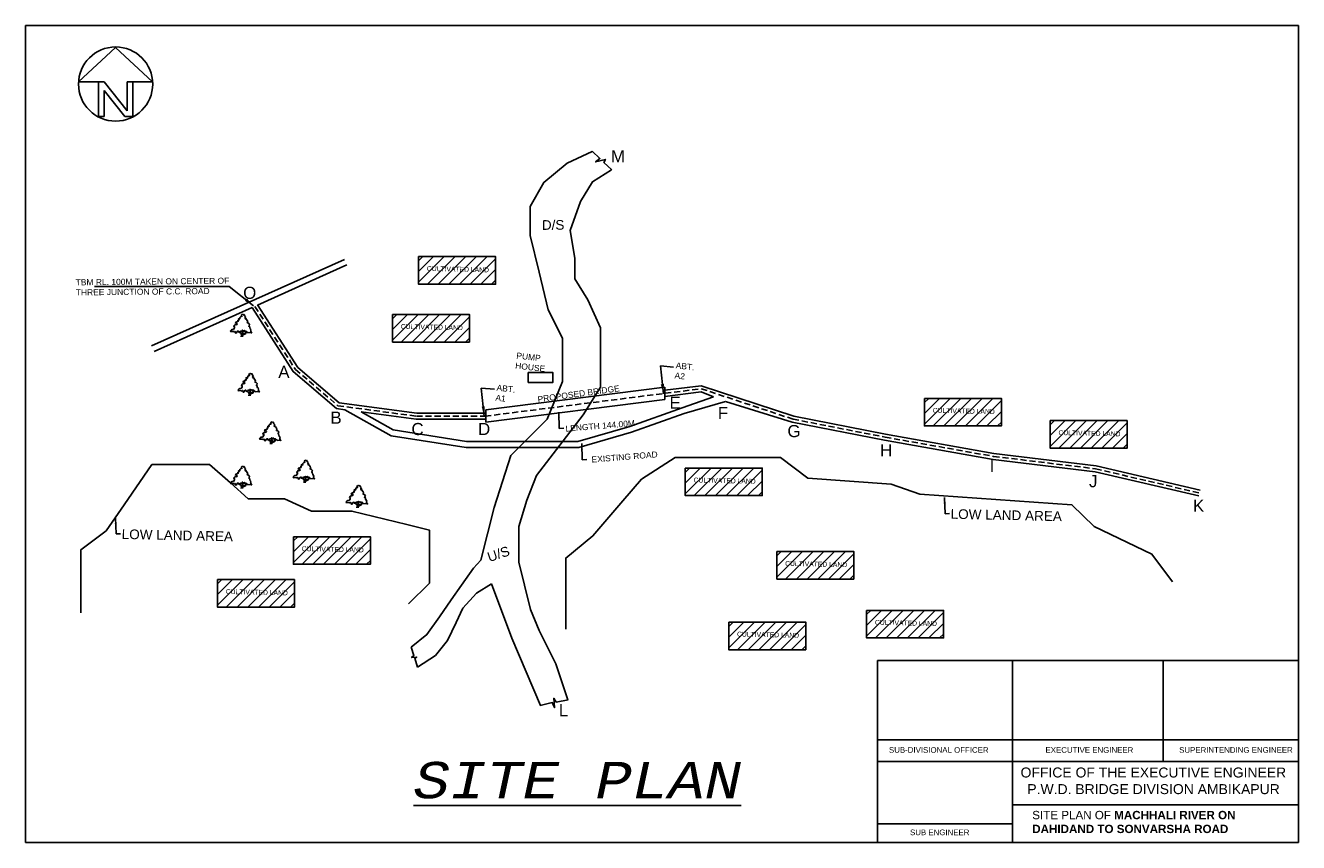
# Model space of a CAD drawing. Header units: metres. Extents: x -5857 to 752810, y -11552 to 2552808.
# Tile 8 of 8: x 751759 to 752810, y 2552133 to 2552808. Entities that reach past the tile are written whole.
import ezdxf

# ---------------------------------------------------------------- set-up
doc = ezdxf.new("R2010")
doc.units = ezdxf.units.M
doc.header["$MEASUREMENT"] = 0
doc.linetypes.add('DASHED', pattern=[0.75, 0.5, -0.25])
doc.linetypes.add('DOT', pattern=[0.25, 0, -0.25])
doc.styles.add('style1', font='arial.ttf')
doc.dimstyles.get("Standard").update_dxf_attribs({"dimtxt": 0.18, "dimasz": 0.18, "dimexe": 0.18, "dimexo": 0.0625, "dimgap": 0.09, "dimtad": 0, "dimtih": 1, "dimtoh": 1, "dimdec": 4, "dimzin": 0, "dimdsep": 46, "dimtxsty": 'Standard', "dimcen": 0.09, "dimadec": 0, "dimazin": 0, "dimtfac": 1, "dimtdec": 4, "dimtofl": 0, "dimtmove": 0, "dimatfit": 3, "dimfxl": 1, "dimtolj": 1, "dimtzin": 0, "dimarcsym": 0})

# ---------------------------------------------------------------- blocks, each defined once
blk = doc.blocks.new('Tree - type 3 evergreen elevation')
for points in [[(22.0124, 137.721), (18.5475, 141.5624), (15.5282, 138.2446), (13.8028, 139.3505), (13.3714, 142.1153), (11.2148, 143.2214), (8.1954, 140.4564), (4.7447, 141.0094), (2.1567, 136.0326), (2.1567, 131.6088), (5.6074, 129.9499), (3.0193, 128.2909), (0.4313, 130.5029), (-6.9015, 123.3141), (-6.9015, 121.6552), (-9.9208, 119.9963), (-9.0581, 118.3373), (-6.9015, 115.0195), (-10.7835, 112.2546), (-14.6656, 115.0195), (-16.8222, 114.4665), (-17.6849, 112.2546), (-14.6656, 111.7016), (-14.2342, 107.2778), (-17.6065, 107.8307), (-21.5669, 103.9599), (-17.2536, 103.4069), (-18.9789, 97.8771), (-22.8609, 97.3241), (-27.1743, 94.5593), (-32.3504, 91.7944), (-32.7817, 94.0063), (-36.6638, 85.7116), (-29.7624, 87.3705), (-25.449, 84.6056), (-26.743, 77.9699), (-34.507, 75.205), (-37.9578, 77.4169), (-39.2518, 74.099), (-42.2711, 73.5461), (-44.8592, 70.2282), (-47.8786, 66.3574), (-43.9965, 63.0395), (-41.4085, 64.6985), (-44.3346, 59.8898), (-42.2089, 60.1377), (-42.5159, 55.7849), (-49.6039, 46.4502), (-58.2307, 45.8972), (-62.1127, 43.6853), (-68.5828, 36.4966), (-65.9947, 32.0727), (-50.0352, 32.6257), (-47.0159, 30.4138), (-39.6831, 33.7317), (-34.507, 22.6721), (-32.3504, 22.6721), (-22.4296, 34.8376), (-19.4102, 36.4966), (-17.2536, 33.7317), (-17.2536, 29.8608), (-13.8028, 28.7549), (-9.0581, 28.7549), (-7.3328, 32.6257), (-1.7254, 35.3906), (3.8821, 35.9436), (6.4701, 38.1555), (6.9014, 38.7085), (8.1954, 41.4734), (9.9208, 40.3674), (11.2148, 35.9436), (14.2341, 37.6025), (15.0968, 36.4966), (15.9595, 33.7317), (18.9789, 38.7085), (21.9982, 38.7085), (23.2922, 36.4966), (21.9982, 34.2847), (25.4489, 35.3906), (26.743, 33.7317), (29.7623, 35.9436), (32.7817, 34.8376), (38.8204, 28.7549), (41.4084, 27.6489), (43.5651, 25.437), (61.6813, 27.0959), (65.132, 23.7781), (67.7201, 24.884), (60.8186, 33.7317), (60.3873, 37.0495), (62.544, 40.3674), (58.662, 50.874), (56.5053, 50.874), (52.1919, 66.3574), (47.8785, 66.9103), (50.4665, 69.1222), (53.9172, 77.9699), (47.0158, 85.1586), (38.3891, 87.9235), (42.2711, 94.0063)], [(42.2711, 94.0063), (38.8204, 104.5129), (36.6637, 104.5129), (32.3503, 113.9135), (29.7623, 113.3605), (26.743, 113.3605), (24.5862, 117.7844), (25.8802, 123.8671), (29.331, 123.8671), (22.8609, 131.6088), (21.9982, 137.6916)], [(-12.9401, 28.7549), (-2.588, 22.1191), (0.8626, 17.6953), (1.7253, 11.6125), (0, 0)], [(-9.9208, 28.2019), (0, 23.2251), (3.4507, 19.9072), (4.7447, 15.4834), (8.6267, 27.0959), (6.4701, 37.6025)], [(34.5071, 33.1787), (27.1743, 18.2483), (9.0581, 10.5066), (7.7641, 3.8708), (8.1954, 0)], [(8.1954, 40.3674), (11.2148, 27.6489), (8.1954, 13.8245), (24.5862, 19.9072), (32.7817, 34.2847)]]:
    blk.add_lwpolyline(points)
blk = doc.blocks.new('North Arrow')
for p, q in [((0, 0), (-12.86, -11.999)), ((0, 0), (12.782, -11.999)), ((-12.86, -11.999), (-6, -11.999)), ((-6, -11.999), (-6, -23.999)), ((-6, -11.999), (-4, -11.999)), ((-4, -11.999), (4, -21.999)), ((4, -11.999), (4, -21.999)), ((6, -11.999), (4, -11.999)), ((12.782, -11.999), (6, -11.999)), ((6, -11.999), (6, -23.999)), ((3.195, -23.996), (-4, -15.002)), ((-4, -15.002), (-4, -23.999)), ((-6, -23.999), (-4, -23.999)), ((6, -23.999), (3.195, -23.999))]:
    blk.add_line(p, q)
blk.add_circle((-0.013, -12.745), 12.885)

msp = doc.modelspace()

# ---------------------------------------------------------------- hatches: boundary and pattern name
h = msp.add_hatch()
h.set_pattern_fill('ANSI31', color=256, scale=50)
h.set_pattern_definition([(45, (-8.202, 174.6084), (-4.419417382, 4.419417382), [])])
h.paths.add_polyline_path([(752083.79233, 2552617.04833), (752083.79233, 2552594.2521), (752147.34049, 2552594.2521), (752147.34049, 2552617.04833)])
h = msp.add_hatch()
h.set_pattern_fill('ANSI31', color=256, scale=50)
h.set_pattern_definition([(45, (-29.735, 126.803), (-4.419417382, 4.419417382), [])])
h.paths.add_polyline_path([(752062.25958, 2552569.24309), (752062.25958, 2552546.44686), (752125.80774, 2552546.44686), (752125.80774, 2552569.24309)])
h = msp.add_hatch()
h.set_pattern_fill('ANSI31', color=256, scale=50)
h.set_pattern_definition([(45, (409.5624, 57.533), (-4.419417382, 4.419417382), [])])
h.paths.add_polyline_path([(752501.55693, 2552499.97268), (752501.55693, 2552477.17644), (752565.10509, 2552477.17644), (752565.10509, 2552499.97268)])
h = msp.add_hatch()
h.set_pattern_fill('ANSI31', color=256, scale=50)
h.set_pattern_definition([(45, (513.3816, 39.149), (-4.419417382, 4.419417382), [])])
h.paths.add_polyline_path([(752605.37611, 2552481.58925), (752605.37611, 2552458.79302), (752668.92427, 2552458.79302), (752668.92427, 2552481.58925)])
h = msp.add_hatch()
h.set_pattern_fill('ANSI31', color=256, scale=50)
h.set_pattern_definition([(45, (212.0764, 0), (-4.419417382, 4.419417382), [])])
h.paths.add_polyline_path([(752304.07098, 2552442.43995), (752304.07098, 2552419.64371), (752367.61914, 2552419.64371), (752367.61914, 2552442.43995)])
h = msp.add_hatch()
h.set_pattern_fill('ANSI31', color=256, scale=50)
h.set_pattern_definition([(45, (-111.5566, -56.6754), (-4.419417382, 4.419417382), [])])
h.paths.add_polyline_path([(751980.43794, 2552385.76454), (751980.43794, 2552362.9683), (752043.9861, 2552362.9683), (752043.9861, 2552385.76454)])
h = msp.add_hatch()
h.set_pattern_fill('ANSI31', color=256, scale=50)
h.set_pattern_definition([(45, (287.6624, -68.862), (-4.419417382, 4.419417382), [])])
h.paths.add_polyline_path([(752379.65691, 2552373.57821), (752379.65691, 2552350.78198), (752443.20507, 2552350.78198), (752443.20507, 2552373.57821)])
h = msp.add_hatch()
h.set_pattern_fill('ANSI31', color=256, scale=50)
h.set_pattern_definition([(45, (-174.2564, -92.09), (-4.419417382, 4.419417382), [])])
h.paths.add_polyline_path([(751917.7382, 2552350.34996), (751917.7382, 2552327.55373), (751981.28636, 2552327.55373), (751981.28636, 2552350.34996)])
h = msp.add_hatch()
h.set_pattern_fill('ANSI31', color=256, scale=50)
h.set_pattern_definition([(45, (361.8064, -117.505), (-4.419417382, 4.419417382), [])])
h.paths.add_polyline_path([(752453.80094, 2552324.9351), (752453.80094, 2552302.13887), (752517.3491, 2552302.13887), (752517.3491, 2552324.9351)])
h = msp.add_hatch()
h.set_pattern_fill('ANSI31', color=256, scale=50)
h.set_pattern_definition([(45, (247.931, -127.1885), (-4.419417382, 4.419417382), [])])
h.paths.add_polyline_path([(752339.92528, 2552315.25145), (752339.92528, 2552292.45521), (752403.47344, 2552292.45521), (752403.47344, 2552315.25145)])

# ---------------------------------------------------------------- linework, layer by layer
for p, q in [((751759.11903, 2552807.85954), (752810.49494, 2552807.85954)), ((751759.11903, 2552133.24814), (751759.11903, 2552807.85954)), ((752810.49494, 2552807.85954), (752810.49494, 2552133.24814)), ((751863.24142, 2552543.24964), (752022.54341, 2552614.69783)), ((751950.74979, 2552577.01796), (752024.58957, 2552610.13568)), ((751865.28759, 2552538.68749), (751946.4801, 2552575.10297)), ((752287.23776, 2552506.63904), (752317.28029, 2552510.45187)), ((752317.28029, 2552510.45187), (752393.55218, 2552485.24096)), ((752139.21059, 2552480.29212), (752287.23776, 2552499.07888)), ((752139.41821, 2552490.39868), (752287.23776, 2552509.1591)), ((752287.23776, 2552509.1591), (752287.23776, 2552499.07888)), ((752287.23776, 2552501.59893), (752317.26338, 2552505.40961)), ((752139.41821, 2552490.39868), (752139.21059, 2552480.29212)), ((752393.55218, 2552485.24096), (752469.4862, 2552470.41832)), ((752469.4862, 2552470.41832), (752558.90912, 2552454.55188)), ((752558.90912, 2552454.55188), (752643.30992, 2552444.30862)), ((752643.30992, 2552444.30862), (752729.30092, 2552424.24335)), ((752462.75241, 2552133.24814), (752462.75241, 2552283.62747)), ((752462.75241, 2552283.62747), (752810.49494, 2552283.62747)), ((752574.16682, 2552200.23442), (752574.16682, 2552283.62747)), ((752698.67854, 2552283.62747), (752698.67854, 2552200.23442)), ((752810.49494, 2552133.24814), (752810.49494, 2552283.62747)), ((752462.75241, 2552217.92779), (752810.49494, 2552217.92779)), ((752462.75241, 2552200.23442), (752810.49494, 2552200.23442)), ((752574.16682, 2552133.24814), (752574.16682, 2552200.23442)), ((752574.16682, 2552164.47163), (752810.49494, 2552164.47163)), ((752462.75241, 2552148.65545), (752574.16682, 2552148.65545)), ((752810.49494, 2552133.24814), (751759.11903, 2552133.24814)), ((752462.75241, 2552133.24814), (752810.49494, 2552133.24814))]:
    msp.add_line(p, q)
at = {"linetype": 'DASHED', "ltscale": 10}
for p, q in [((751948.58065, 2552575.76862), (751982.12085, 2552523.79734)), ((751982.12085, 2552523.79734), (752017.1546, 2552493.94421)), ((752138.64148, 2552485.26), (752317.23776, 2552507.92642)), ((752317.23776, 2552507.92642), (752392.99479, 2552482.80258)), ((752017.1546, 2552493.94421), (752082.06187, 2552485.26)), ((752082.06187, 2552485.26), (752138.64148, 2552485.26)), ((752392.99479, 2552482.80258), (752469.0283, 2552467.96051)), ((752469.0283, 2552467.96051), (752558.53987, 2552452.07835)), ((752558.53987, 2552452.07835), (752642.87399, 2552441.84318)), ((752642.87399, 2552441.84318), (752728.73283, 2552421.80875))]:
    msp.add_line(p, q, dxfattribs=at)
for points in [[(752135.1986, 2552366.46016), (752146.21008, 2552409.76632), (752159.95864, 2552452.84127), (752190.06743, 2552482.92844), (752202.61181, 2552513.9454), (752202.61181, 2552549.582), (752190.897, 2552573.14363), (752183.41202, 2552604.13338), (752176.06729, 2552634.54245), (752176.06729, 2552658.27571), (752187.3328, 2552678.22317), (752206.58095, 2552694.25205), (752227.25462, 2552703.8696)], [(752243.15416, 2552688.75884), (752227.40217, 2552678.7669), (752217.40307, 2552662.47853), (752209.04753, 2552638.66199), (752212.74616, 2552615.66672), (752212.74616, 2552598.72961), (752223.62894, 2552581.21765), (752234.14365, 2552558.23298), (752234.14365, 2552535.68599), (752234.14365, 2552509.33072), (752219.71553, 2552486.25555), (752195.03829, 2552454.30314), (752181.12658, 2552436.29007), (752173.2088, 2552416.05817), (752166.54273, 2552394.12385), (752166.54273, 2552364.75683), (752171.16029, 2552345.7374), (752176.31559, 2552325.74363), (752183.4112, 2552308.23945), (752197.15812, 2552280.76419), (752207.13591, 2552251.07334)], [(751946.4801, 2552575.10297), (751980.21961, 2552522.13289), (752016.09343, 2552491.56391), (752022.99294, 2552490.6408)], [(751950.68121, 2552577.12424), (751984.02209, 2552525.46179), (752018.21576, 2552496.32451), (752082.22837, 2552487.76), (752138.48347, 2552487.76), (752139.3663, 2552487.87204)], [(752036.29067, 2552488.86164), (752062.73887, 2552473.89689), (752123.46195, 2552464.41524), (752215.37601, 2552464.41524), (752258.14424, 2552476.76201), (752301.41733, 2552492.23349), (752327.35726, 2552501.37167)], [(752317.20061, 2552505.40165), (752327.35726, 2552501.37167)], [(752022.99294, 2552490.6408), (752061.06851, 2552469.09713), (752123.07393, 2552459.41524), (752216.0833, 2552459.41524), (752259.6808, 2552472.00141), (752303.19878, 2552487.56045), (752337.34558, 2552497.40849)], [(752036.29067, 2552488.86164), (752081.89537, 2552482.76), (752138.79949, 2552482.76), (752139.26249, 2552482.81876)], [(752337.34558, 2552497.40849), (752392.4374, 2552480.3642), (752468.57041, 2552465.50271), (752558.17061, 2552449.60482), (752642.43807, 2552439.37774), (752728.16473, 2552419.37416)], [(752135.1986, 2552366.46016), (752129.05471, 2552359.86215), (752119.1966, 2552345.7572), (752110.74641, 2552333.6667), (752100.96201, 2552319.66721), (752090.66256, 2552304.93078), (752077.74844, 2552294.48627)], [(752144.07877, 2552346.93694), (752131.51964, 2552339.0404), (752120.31717, 2552326.72646), (752114.71594, 2552314.86044), (752107.67396, 2552299.94225), (752097.68844, 2552287.76947), (752082.90128, 2552278.14238)], [(752184.34897, 2552246.51487), (752160.89395, 2552302.06674), (752144.07877, 2552346.93694)]]:
    msp.add_lwpolyline(points)
at = {"linetype": 'Continuous'}
for points in [[(752227.12414, 2552703.9936), (752233.5422, 2552697.89394), (752229.99499, 2552695.18821), (752238.02427, 2552697.24684), (752236.83624, 2552694.76332), (752243.28463, 2552688.63484)], [(752077.69432, 2552294.65794), (752079.91377, 2552287.61824), (752078.03371, 2552286.00215), (752082.21762, 2552286.29838), (752080.57358, 2552285.52542), (752082.9554, 2552277.97071)], [(752184.17247, 2552246.47956), (752194.22676, 2552248.74506), (752196.04083, 2552244.72917), (752195.458, 2552252.30717), (752197.47859, 2552249.14141), (752207.31241, 2552251.10864)]]:
    msp.add_lwpolyline(points, dxfattribs=at)
for points in [[(752083.79233, 2552617.04833), (752147.34049, 2552617.04833), (752147.34049, 2552594.2521), (752083.79233, 2552594.2521)], [(752062.25958, 2552569.24309), (752125.80774, 2552569.24309), (752125.80774, 2552546.44686), (752062.25958, 2552546.44686)], [(752174.35129, 2552521.32646), (752194.67092, 2552521.32646), (752194.67092, 2552513.20923), (752174.35129, 2552513.20923)], [(752501.55693, 2552499.97268), (752565.10509, 2552499.97268), (752565.10509, 2552477.17644), (752501.55693, 2552477.17644)], [(752605.37611, 2552481.58925), (752668.92427, 2552481.58925), (752668.92427, 2552458.79302), (752605.37611, 2552458.79302)], [(752304.07098, 2552442.43995), (752367.61914, 2552442.43995), (752367.61914, 2552419.64371), (752304.07098, 2552419.64371)], [(751980.43794, 2552385.76454), (752043.9861, 2552385.76454), (752043.9861, 2552362.9683), (751980.43794, 2552362.9683)], [(752379.65691, 2552373.57821), (752443.20507, 2552373.57821), (752443.20507, 2552350.78198), (752379.65691, 2552350.78198)], [(751917.7382, 2552350.34996), (751981.28636, 2552350.34996), (751981.28636, 2552327.55373), (751917.7382, 2552327.55373)], [(752453.80094, 2552324.9351), (752517.3491, 2552324.9351), (752517.3491, 2552302.13887), (752453.80094, 2552302.13887)], [(752339.92528, 2552315.25145), (752403.47344, 2552315.25145), (752403.47344, 2552292.45521), (752339.92528, 2552292.45521)]]:
    msp.add_lwpolyline(points, close=True)
at = {"color": 1}
for points in [[(752205.30431, 2552309.47371), (752205.30431, 2552368.11126), (752227.76638, 2552386.43529), (752252.5211, 2552415.29622), (752267.86037, 2552433.17992), (752295.61387, 2552451.02858), (752382.71435, 2552451.02858), (752405.17642, 2552434.07843), (752473.94036, 2552429.03907), (752497.77862, 2552420.79309), (752623.3866, 2552412.0896), (752641.72314, 2552394.22308), (752689.39967, 2552371.31788), (752706.36154, 2552348.41268)], [(751804.91157, 2552322.97795), (751804.91157, 2552374.97861), (751825.72648, 2552390.57867), (751840.59361, 2552412.12155), (751863.5976, 2552445.45495), (751911.2148, 2552445.45495), (751928.36444, 2552430.15165), (751943.16482, 2552416.9447), (751972.91509, 2552416.9447), (751995.2158, 2552406.92108), (752028.66762, 2552406.92108), (752074.01345, 2552395.77847), (752092.905, 2552391.13634), (752092.905, 2552366.06439), (752092.905, 2552347.49223), (752092.905, 2552347.49223), (752075.50078, 2552330.40681)]]:
    msp.add_lwpolyline(points, dxfattribs=at)

# ---------------------------------------------------------------- block references
for name, p, xscale, yscale, zscale in [('North Arrow', (751833.59429, 2552789.79573), 2.378276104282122, 2.378276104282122, 2.378276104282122), ('Tree - type 3 evergreen elevation', (751937.25124, 2552550.91319), 0.1295776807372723, 0.1295776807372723, 0.1295776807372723), ('Tree - type 3 evergreen elevation', (751943.56251, 2552502.11431), 0.1295776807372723, 0.1295776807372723, 0.1295776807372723), ('Tree - type 3 evergreen elevation', (751961.35646, 2552462.0246), 0.1295776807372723, 0.1295776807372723, 0.1295776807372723), ('Tree - type 3 evergreen elevation', (751989.17901, 2552430.34123), 0.1295776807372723, 0.1295776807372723, 0.1295776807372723), ('Tree - type 3 evergreen elevation', (751937.25124, 2552425.42251), 0.1295776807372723, 0.1295776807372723, 0.1295776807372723), ('Tree - type 3 evergreen elevation', (752032.85521, 2552409.64994), 0.1295776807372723, 0.1295776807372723, 0.1295776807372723)]:
    msp.add_blockref(name, p, dxfattribs=dict(xscale=xscale, yscale=yscale, zscale=zscale))

# ---------------------------------------------------------------- texts
at = {"char_height": 10, "attachment_point": 1}
for s, insert in [('{\\fArial|b0|i0|c0|p34;\\C256;M}', (752242.6247, 2552704.77857)), ('\\pi-2.1633;{\\fArial|b0|i0|c0|p34;O}', (751941.05595, 2552592.15614)), ('{\\fArial|b0|i0|c0|p34;\\C256;A}', (751967.90185, 2552526.85863)), ('{\\fArial|b0|i0|c0|p34;\\C256;E}', (752290.96476, 2552501.33343)), ('{\\fArial|b0|i0|c0|p34;\\C256;B}', (752010.96734, 2552489.05735)), ('{\\fArial|b0|i0|c0|p34;\\C256;F}', (752330.87961, 2552492.89815)), ('{\\fArial|b0|i0|c0|p34;\\C256;C}', (752077.88296, 2552479.65759)), ('{\\fArial|b0|i0|c0|p34;\\C256;D}', (752132.87803, 2552479.69541)), ('{\\fArial|b0|i0|c0|p34;\\C256;G}', (752388.38388, 2552477.96663)), ('{\\fArial|b0|i0|c0|p34;\\C256;H}', (752464.9035, 2552462.13431)), ('{\\fArial|b0|i0|c0|p34;\\C256;I}', (752555.43153, 2552449.07028)), ('{\\fArial|b0|i0|c0|p34;\\C256;J}', (752637.43433, 2552436.63248)), ('{\\fArial|b0|i0|c0|p34;\\C256;K}', (752723.30464, 2552416.29943)), ('{\\fArial|b0|i0|c0|p34;\\C256;L}', (752199.58216, 2552247.49278))]:
    msp.add_mtext_dynamic_manual_height_columns(s, width=5.2368895, gutter_width=1, heights=[0], dxfattribs=dict(at, insert=insert))
at = {"attachment_point": 1}
for s, insert, char_height, width, rotation in [('{\\fArial|b0|i0|c0|p34;D/S}', (752185.54563, 2552647.08983), 8, 4.9474026, 0.49306534), ('{\\fArial|b0|i0|c0|p34;TBM RL. 100M TAKEN ON CENTER OF\\PTHREE JUNCTION OF C.C. ROAD}', (751800.53782, 2552598.2978), 5, 130.5056279, 0.60067131), ('{\\fArial|b0|i0|c0|p34;PUMP HOUSE}', (752164.86782, 2552537.85587), 5, 24.7771487, 353.56261575), ('{\\fArial|b0|i0|c0|p34;ABT.\\PA2}', (752296.46292, 2552529.7587), 5, 24.7771487, 353.56261575), ('{\\fArial|b0|i0|c0|p34;ABT.\\PA1}', (752148.53956, 2552511.38394), 5, 24.7771487, 353.56261575), ('{\\fArial|b0|i0|c0|p34;U/S}', (752139.64595, 2552372.33385), 8, 4.9474026, 18.43816049)]:
    msp.add_mtext(s, dxfattribs=dict(at, insert=insert, char_height=char_height, width=width, rotation=rotation))
for s, insert, char_height, rotation in [('{\\fArial|b0|i0|c0|p34;CULTIVATED LAND}', (752090.70083, 2552609.19845), 4, 358.7275193), ('{\\fArial|b0|i0|c0|p34;CULTIVATED LAND}', (752069.16808, 2552561.39321), 4, 358.7275193), ('{\\fArial|b0|i0|c0|p34;PROPOSED BRIDGE}', (752181.75153, 2552501.64211), 5, 7.72841947), ('{\\fArial|b0|i0|c0|p34;CULTIVATED LAND}', (752508.46543, 2552492.12279), 4, 358.7275193), ('{\\fArial|b0|i0|c0|p34;LENGTH 144.00M}', (752204.94301, 2552477.43153), 5, 4.65792064), ('{\\fArial|b0|i0|c0|p34;CULTIVATED LAND}', (752612.28461, 2552473.73937), 4, 358.7275193), ('{\\fArial|b0|i0|c0|p34;EXISTING ROAD}', (752226.43231, 2552451.9046), 5, 4.65792064), ('{\\fArial|b0|i0|c0|p34;CULTIVATED LAND}', (752310.97947, 2552434.59006), 4, 358.7275193), ('{\\fArial|b0|i0|c0|p34;LOW LAND AREA}', (752523.27147, 2552408.61463), 8, 358.7275193), ('{\\fArial|b0|i0|c0|p34;LOW LAND AREA}', (751838.69506, 2552391.94184), 8, 358.7275193), ('{\\fArial|b0|i0|c0|p34;CULTIVATED LAND}', (751987.34643, 2552377.91466), 4, 358.7275193), ('{\\fArial|b0|i0|c0|p34;CULTIVATED LAND}', (752386.56541, 2552365.72833), 4, 358.7275193), ('{\\fArial|b0|i0|c0|p34;CULTIVATED LAND}', (751924.6467, 2552342.50008), 4, 358.7275193), ('{\\fArial|b0|i0|c0|p34;CULTIVATED LAND}', (752460.70944, 2552317.08522), 4, 358.7275193), ('{\\fArial|b0|i0|c0|p34;CULTIVATED LAND}', (752346.83377, 2552307.40157), 4, 358.7275193)]:
    msp.add_mtext(s, dxfattribs=dict(at, insert=insert, char_height=char_height, rotation=rotation))
at = {"linetype": 'DOT', "attachment_point": 1, "style": 'style1'}
for s, insert, char_height, width in [('SUB-DIVISIONAL OFFICER', (752472.2534, 2552212.00489), 4.6491623, 82.2440615), ('EXECUTIVE ENGINEER', (752601.52247, 2552212.00489), 4.6491623, 72.5049228), ('SUPERINTENDING ENGINEER', (752711.91437, 2552212.00489), 4.6491623, 93.7908554), ('{\\C0;SITE PLAN OF \\fArial|b1|i0|c0|p34;MACHHALI RIVER ON DAHIDAND TO SONVARSHA ROAD}', (752590.55712, 2552159.37025), 6.8664551, 199.4066329)]:
    msp.add_mtext(s, dxfattribs=dict(at, insert=insert, char_height=char_height, width=width))
at = {"insert": (752079.58437, 2552199.77805), "char_height": 30, "attachment_point": 1}
msp.add_mtext('{\\fCourier New|b0|i1|c0|p49;\\LSITE PLAN}', dxfattribs=at)
at = {"attachment_point": 1, "style": 'style1'}
for s, insert, char_height, width in [('\\pi2.0755;OFFICE OF THE EXECUTIVE ENGINEER \\P\\pi7.6736;P.W.D. BRIDGE DIVISION AMBIKAPUR', (752578.84889, 2552195.19533), 8.2397461, 222.8190771), ('SUB ENGINEER', (752489.62936, 2552143.97314), 4.6491623, 49.0466325)]:
    msp.add_mtext(s, dxfattribs=dict(at, insert=insert, char_height=char_height, width=width))

# ---------------------------------------------------------------- leaders
for points in [[(751947.48083, 2552576.46599), (751927.28973, 2552592.33347), (751816.20647, 2552592.44075)], [(752285.97844, 2552503.68894), (752283.46494, 2552526.82057), (752294.41431, 2552525.83122)], [(752138.05508, 2552485.31418), (752135.54158, 2552508.44581), (752146.49095, 2552507.45646)]]:
    msp.add_leader(points, dimstyle='Standard', override={"dimasz": 8})
at = {"ltscale": 6}
for points in [[(752199.49229, 2552488.636), (752199.97037, 2552475.17833), (752203.69383, 2552475.40277)], [(752218.52567, 2552462.75624), (752219.00375, 2552449.29857), (752222.72721, 2552449.52301)], [(752518.06667, 2552418.14297), (752518.54475, 2552404.6853), (752522.26821, 2552404.90974)], [(751833.49026, 2552401.47018), (751833.96834, 2552388.01251), (751837.6918, 2552388.23695)]]:
    msp.add_leader(points, dimstyle='Standard', override={"dimasz": 5, "dimgap": 0.09, "dimtad": 0}, dxfattribs=at)

doc.saveas('drawing.dxf')
